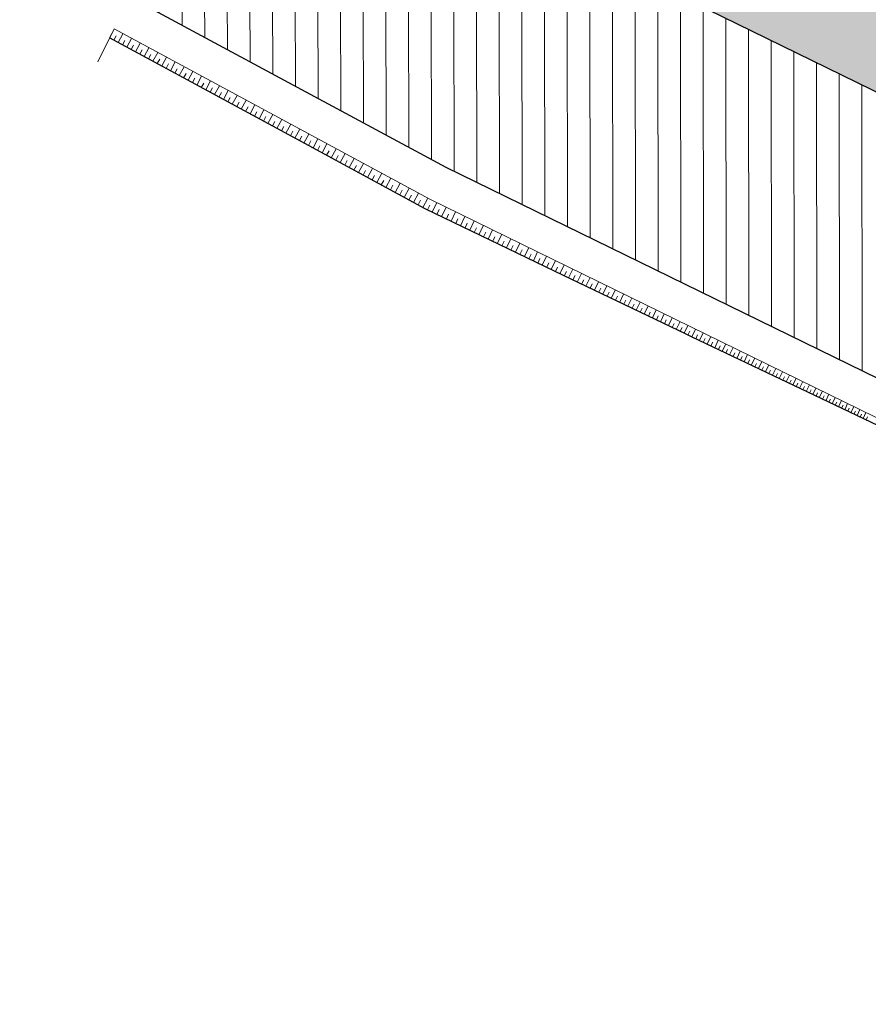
# Model space of a CAD drawing. Header units: metres. Extents: x 8431043 to 8456388, y 5766167 to 5771876.
# Tile 16 of 29: x 8433870.59 to 8433876.53, y 5770406.85 to 5770413.75. Entities that reach past the tile are written whole.
import ezdxf

# ---------------------------------------------------------------- set-up
doc = ezdxf.new("R2010")
doc.units = ezdxf.units.M
doc.linetypes.add('ACAD_ISO10W100', pattern=[18, 12, -3, 0, -3])
doc.linetypes.add('CIĄGŁA', pattern=[0])
for name, color, linetype, lineweight in [('brud', 255, 'CIĄGŁA', 30), ('kreskowanie skarp', 250, 'Continuous', 15), ('WYMIARY', 253, 'Continuous', 13), ('zdi_obrzeze chodnikowe 8x30', 6, 'Continuous', 30)]:
    doc.layers.add(name, color=color, linetype=linetype, lineweight=lineweight)
doc.layers.add('C-DROGI-SYTUACJA', color=7, linetype='Continuous')
doc.layers.add('DRO_Podzespół', color=7, linetype='Continuous')
doc.layers.add('hatch zdi chodniki', color=7, linetype='Continuous', lineweight=0, true_color=0x8345ba)
doc.styles.add('ISOCP', font='geniso.shx')
doc.styles.add('własny_500', font='isocp.shx', dxfattribs={"width": 0.9, "height": 1.2})
doc.dimstyles.new('kopia własny 500', dxfattribs={"dimtxt": 1.2, "dimasz": 0.8, "dimexe": 0.1795, "dimexo": 0.0625, "dimgap": 0.09, "dimtad": 3, "dimdec": 1, "dimzin": 0, "dimdsep": 46, "dimtxsty": 'własny_500', "dimblk": 'ARCHTICK', "dimcen": 0.09, "dimaunit": 2, "dimadec": 4, "dimazin": 0, "dimtfac": 1, "dimtdec": 1, "dimtofl": 0, "dimtmove": 2, "dimatfit": 3, "dimldrblk": 'ARCHTICK', "dimfxl": 1, "dimtolj": 1, "dimtzin": 0, "dimarcsym": 0})

# ---------------------------------------------------------------- blocks, each defined once
blk = doc.blocks.new('_ARCHTICK')
at = {"color": 0, "linetype": 'ByBlock', "const_width": 0.15}
blk.add_lwpolyline([(-0.5, -0.5), (0.5, 0.5)], dxfattribs=at)
blk = doc.blocks.new('*D74')
at = {"layer": 'Defpoints', "color": 0, "transparency": 16777216}
for p in [(8434749.827947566, 5771876.32), (8434750.942824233, 5771875.576372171), (8432377.70623936, 5768319.940000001)]:
    blk.add_point(p, dxfattribs=at)
at = {"layer": 'WYMIARY', "color": 0, "lineweight": -2, "transparency": 16777216}
blk.add_line((8432378.821116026, 5768319.19637217), (8434750.942824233, 5771875.576372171), dxfattribs=at)
at = {"layer": 'WYMIARY', "color": 0, "lineweight": -2, "transparency": 16777216, "xscale": 0.75, "yscale": 0.75, "zscale": 0.75}
for p, rotation in [((8434750.942824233, 5771875.576372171), 56.2965312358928), ((8432378.821116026, 5768319.19637217), 236.2965312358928)]:
    blk.add_blockref('_ARCHTICK', p, dxfattribs=dict(at, rotation=rotation))
at = {"layer": 'WYMIARY', "color": 0, "transparency": 16777216, "insert": (8433564.2870446, 5770097.783190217), "char_height": 1.25, "attachment_point": 5, "rotation": 56.2965312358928, "style": 'ISOCP'}
blk.add_mtext('\\A1;4274.9', dxfattribs=at)
blk = doc.blocks.new('*U80')
at = {"layer": 'C-DROGI-SYTUACJA', "color": 1, "linetype": 'ACAD_ISO10W100', "lineweight": 13, "ltscale": 0.3}
blk.add_line((8433889.426757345, 5770406.967476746), (8433867.591454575, 5770417.645179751), dxfattribs=at)
blk = doc.blocks.new('dfff')
at = {"layer": 'C-DROGI-SYTUACJA', "color": 7, "linetype": 'Continuous', "lineweight": -3}
blk.add_blockref('*U80', (0, 0), dxfattribs=at)

msp = doc.modelspace()

# ---------------------------------------------------------------- hatches: boundary and pattern name
at = {"layer": 'hatch zdi chodniki', "lineweight": 13, "transparency": 33554687}
h = msp.add_hatch(dxfattribs=at)
h.set_pattern_fill('DOTS', color=3, scale=0.13, style=0)
h.set_pattern_definition([(0, (0, 0), (0.1031875, 0.206375), [0, -0.206375])])
h.paths.add_polyline_path([(8434399.777781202, 5770199.496760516), (8434397.542174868, 5770199.451325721), (8434404.650154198, 5770196.076091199), (8434410.195337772, 5770192.79858653), (8434410.67859069, 5770193.674570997), (8434405.12, 5770196.960000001)])
h.paths.add_polyline_path([(8434361.003805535, 5770214.907260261), (8434358.79189869, 5770214.579436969), (8434372.965593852, 5770209.937256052), (8434379.651308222, 5770207.380740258), (8434392.527290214, 5770201.832633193), (8434391.103421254, 5770203.535043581), (8434380.027910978, 5770208.307348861), (8434373.299999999, 5770210.879999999)])
h.paths.add_polyline_path([(8434291.477038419, 5770237.591889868), (8434289.272186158, 5770237.219564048), (8434294.219259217, 5770235.708967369), (8434304.064397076, 5770232.503835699), (8434352.974985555, 5770216.484597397), (8434351.385582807, 5770218.057428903), (8434304.374804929, 5770233.454439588), (8434294.520086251, 5770236.66269034)])
h.paths.add_polyline_path([(8434266.018246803, 5770244.733106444), (8434265.63877181, 5770244.675674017), (8434266.014510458, 5770244.553887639)])
h.paths.add_polyline_path([(8434267.8496619, 5770245.010285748), (8434266.018246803, 5770244.733106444), (8434266.014510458, 5770244.553887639), (8434270.421307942, 5770243.125533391), (8434280.90173187, 5770239.775495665), (8434284.091954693, 5770238.801356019), (8434282.471182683, 5770240.341842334), (8434281.2, 5770240.73), (8434270.727711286, 5770244.077437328)])
h.paths.add_polyline_path([(8434149.083049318, 5770283.338914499), (8434146.907137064, 5770283.089081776), (8434157.391959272, 5770279.144625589), (8434183.651945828, 5770271.152455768), (8434226.176322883, 5770257.466449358), (8434259.238656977, 5770246.750112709), (8434257.644433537, 5770248.31805774), (8434226.483671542, 5770258.418046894), (8434183.950727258, 5770272.106810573), (8434157.71393021, 5770280.091922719)])
h.paths.add_polyline_path([(8434094.661593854, 5770300.266812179), (8434093.121044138, 5770301.887523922), (8434084.6, 5770304.97), (8434081.219999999, 5770305.98), (8434077.409348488, 5770307.545183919), (8434076.936745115, 5770306.658233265), (8434080.886053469, 5770305.036097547), (8434084.286506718, 5770304.019985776)])
h.paths.add_polyline_path([(8434101.584304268, 5770298.825951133), (8434099.363405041, 5770298.565938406), (8434102.577994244, 5770297.403065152), (8434143.621928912, 5770284.324997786), (8434142.02503887, 5770285.883361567), (8434102.899999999, 5770298.35)])
h.paths.add_polyline_path([(8434011.44211317, 5770340.525584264), (8434009.245765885, 5770340.648622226), (8434010.907676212, 5770339.676903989), (8434013.388047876, 5770338.368355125), (8434047.859431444, 5770319.646741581), (8434066.478285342, 5770310.953932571), (8434076.936745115, 5770306.658233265), (8434077.409348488, 5770307.545183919), (8434066.879999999, 5770311.87), (8434048.309999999, 5770320.540000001), (8434013.86, 5770339.25)])
h.paths.add_polyline_path([(8433944.317547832, 5770376.594510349), (8433943.199800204, 5770376.619813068), (8433960.091695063, 5770367.690411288), (8433982.781876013, 5770355.080310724), (8434001.013825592, 5770345.461834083), (8434003.204053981, 5770344.181208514), (8434001.720078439, 5770345.65455654), (8433983.02, 5770355.52), (8433960.33, 5770368.13)])
h.paths.add_polyline_path([(8433914.677090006, 5770392.394233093), (8433913.214182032, 5770393.846782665), (8433905.527784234, 5770398.421559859), (8433905.329536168, 5770397.957694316)])
h.paths.add_polyline_path([(8433921.024380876, 5770389.19832178), (8433919.05002699, 5770389.791555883), (8433925.145146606, 5770386.163872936), (8433938.994381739, 5770378.842883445), (8433938.343975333, 5770379.752263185), (8433925.389999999, 5770386.6)])
h.paths.add_polyline_path([(8433893.005991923, 5770405.514924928), (8433891.889450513, 5770405.57267707), (8433905.228904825, 5770398.017587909), (8433905.329536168, 5770397.957694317), (8433905.527784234, 5770398.421559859), (8433905.479999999, 5770398.449999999)])
h.paths.add_polyline_path([(8433748.792512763, 5770512.117253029), (8433746.758512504, 5770513.046146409), (8433749.96328957, 5770509.072943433), (8433750.804252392, 5770508.22196915), (8433762.887659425, 5770493.324754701), (8433772.314305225, 5770482.021786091), (8433776.220000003, 5770478.899999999), (8433763.660000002, 5770493.959999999), (8433751.55, 5770508.889999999), (8433750.709999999, 5770509.74)])
h.paths.add_polyline_path([(8433727.508783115, 5770538.50429215), (8433725.474782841, 5770539.433185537), (8433743.032528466, 5770517.665528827), (8433742.55524301, 5770519.850065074)])
h.paths.add_polyline_path([(8433643.851685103, 5770641.655182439), (8433643.085777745, 5770641.001258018), (8433643.107350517, 5770640.986666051), (8433645.760732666, 5770637.842872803), (8433649.934686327, 5770632.40075619), (8433664.242054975, 5770614.749327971), (8433677.278828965, 5770599.564732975), (8433683.771948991, 5770590.853962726), (8433698.344054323, 5770573.069188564), (8433722.132985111, 5770543.576263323), (8433721.655699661, 5770545.760799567), (8433699.119999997, 5770573.699999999), (8433684.56, 5770591.470000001), (8433678.06, 5770600.189999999), (8433665.01, 5770615.390000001), (8433650.72, 5770633.02), (8433646.54, 5770638.470000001)])
h.paths.add_polyline_path([(8433872.549402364, 5770415.777270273), (8433871.431411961, 5770415.767398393), (8433884.715982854, 5770409.271097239), (8433884.037291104, 5770410.159566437)])
h.paths.add_polyline_path([(8433866.270692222, 5770418.357181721), (8433865.627712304, 5770419.271827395), (8433817.16, 5770445.4), (8433804.670766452, 5770453.717283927), (8433807.357727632, 5770451.327156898), (8433816.902238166, 5770444.970929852)])
at = {"layer": 'hatch zdi chodniki', "lineweight": 18, "transparency": 33554687}
h = msp.add_hatch(dxfattribs=at)
h.set_pattern_fill('DOTS', color=3, scale=0.1, style=0)
h.set_pattern_definition([(0, (0, 0), (0.079375, 0.15875), [0, -0.15875])])
h.paths.add_polyline_path([(8434399.777781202, 5770199.496760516), (8434397.542174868, 5770199.451325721), (8434404.650154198, 5770196.076091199), (8434410.195337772, 5770192.79858653), (8434410.67859069, 5770193.674570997), (8434405.12, 5770196.960000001)])
h.paths.add_polyline_path([(8434361.003805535, 5770214.907260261), (8434358.79189869, 5770214.579436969), (8434372.965593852, 5770209.937256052), (8434379.651308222, 5770207.380740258), (8434392.527290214, 5770201.832633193), (8434391.103421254, 5770203.535043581), (8434380.027910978, 5770208.307348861), (8434373.299999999, 5770210.879999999)])
h.paths.add_polyline_path([(8434291.477038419, 5770237.591889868), (8434289.272186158, 5770237.219564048), (8434294.219259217, 5770235.708967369), (8434304.064397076, 5770232.503835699), (8434352.974985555, 5770216.484597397), (8434351.385582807, 5770218.057428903), (8434304.374804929, 5770233.454439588), (8434294.520086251, 5770236.66269034)])
h.paths.add_polyline_path([(8434266.018246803, 5770244.733106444), (8434265.63877181, 5770244.675674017), (8434266.014510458, 5770244.553887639)])
h.paths.add_polyline_path([(8434267.8496619, 5770245.010285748), (8434266.018246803, 5770244.733106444), (8434266.014510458, 5770244.553887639), (8434270.421307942, 5770243.125533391), (8434280.90173187, 5770239.775495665), (8434284.091954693, 5770238.801356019), (8434282.471182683, 5770240.341842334), (8434281.2, 5770240.73), (8434270.727711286, 5770244.077437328)])
h.paths.add_polyline_path([(8434149.083049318, 5770283.338914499), (8434146.907137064, 5770283.089081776), (8434157.391959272, 5770279.144625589), (8434183.651945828, 5770271.152455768), (8434226.176322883, 5770257.466449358), (8434259.238656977, 5770246.750112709), (8434257.644433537, 5770248.31805774), (8434226.483671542, 5770258.418046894), (8434183.950727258, 5770272.106810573), (8434157.71393021, 5770280.091922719)])
h.paths.add_polyline_path([(8434094.661593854, 5770300.266812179), (8434093.121044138, 5770301.887523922), (8434084.6, 5770304.97), (8434081.219999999, 5770305.98), (8434077.409348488, 5770307.545183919), (8434076.936745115, 5770306.658233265), (8434080.886053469, 5770305.036097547), (8434084.286506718, 5770304.019985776)])
h.paths.add_polyline_path([(8434101.584304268, 5770298.825951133), (8434099.363405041, 5770298.565938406), (8434102.577994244, 5770297.403065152), (8434143.621928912, 5770284.324997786), (8434142.02503887, 5770285.883361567), (8434102.899999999, 5770298.35)])
h.paths.add_polyline_path([(8434011.44211317, 5770340.525584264), (8434009.245765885, 5770340.648622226), (8434010.907676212, 5770339.676903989), (8434013.388047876, 5770338.368355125), (8434047.859431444, 5770319.646741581), (8434066.478285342, 5770310.953932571), (8434076.936745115, 5770306.658233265), (8434077.409348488, 5770307.545183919), (8434066.879999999, 5770311.87), (8434048.309999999, 5770320.540000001), (8434013.86, 5770339.25)])
h.paths.add_polyline_path([(8433914.677090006, 5770392.394233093), (8433913.214182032, 5770393.846782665), (8433905.527784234, 5770398.421559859), (8433905.329536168, 5770397.957694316)])
h.paths.add_polyline_path([(8433921.024380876, 5770389.19832178), (8433919.05002699, 5770389.791555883), (8433925.145146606, 5770386.163872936), (8433938.994381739, 5770378.842883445), (8433938.343975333, 5770379.752263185), (8433925.389999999, 5770386.6)])
h.paths.add_polyline_path([(8433893.005991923, 5770405.514924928), (8433891.889450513, 5770405.57267707), (8433905.228904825, 5770398.017587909), (8433905.329536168, 5770397.957694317), (8433905.527784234, 5770398.421559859), (8433905.479999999, 5770398.449999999)])
h.paths.add_polyline_path([(8433748.792512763, 5770512.117253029), (8433746.758512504, 5770513.046146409), (8433749.96328957, 5770509.072943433), (8433750.804252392, 5770508.22196915), (8433762.887659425, 5770493.324754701), (8433772.314305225, 5770482.021786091), (8433776.220000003, 5770478.899999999), (8433763.660000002, 5770493.959999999), (8433751.55, 5770508.889999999), (8433750.709999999, 5770509.74)])
h.paths.add_polyline_path([(8433727.508783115, 5770538.50429215), (8433725.474782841, 5770539.433185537), (8433743.032528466, 5770517.665528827), (8433742.55524301, 5770519.850065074)])
h.paths.add_polyline_path([(8433643.866534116, 5770641.637588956), (8433643.101758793, 5770640.99044833), (8433643.107350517, 5770640.986666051), (8433645.760732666, 5770637.842872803), (8433649.934686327, 5770632.40075619), (8433664.242054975, 5770614.749327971), (8433677.278828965, 5770599.564732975), (8433683.771948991, 5770590.853962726), (8433698.344054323, 5770573.069188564), (8433722.132985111, 5770543.576263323), (8433721.655699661, 5770545.760799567), (8433699.119999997, 5770573.699999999), (8433684.56, 5770591.470000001), (8433678.06, 5770600.189999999), (8433665.01, 5770615.390000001), (8433650.72, 5770633.02), (8433646.54, 5770638.470000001)])
h.paths.add_polyline_path([(8433974.800154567, 5770359.516163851), (8433975.043041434, 5770359.953206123), (8433960.33, 5770368.13), (8433944.317547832, 5770376.594510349), (8433943.199800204, 5770376.619813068), (8433960.091695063, 5770367.690411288)])
h.paths.add_polyline_path([(8433872.549402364, 5770415.777270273), (8433871.431411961, 5770415.767398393), (8433884.715982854, 5770409.271097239), (8433884.037291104, 5770410.159566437)])
h.paths.add_polyline_path([(8433866.270692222, 5770418.357181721), (8433865.627712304, 5770419.271827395), (8433817.16, 5770445.4), (8433804.670766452, 5770453.717283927), (8433807.357727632, 5770451.327156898), (8433816.902238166, 5770444.970929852)])
at = {"layer": 'hatch zdi chodniki', "lineweight": 5}
h = msp.add_hatch(dxfattribs=at)
h.set_pattern_fill('ANSI31', color=256, scale=0.05, angle=45, style=0)
h.set_pattern_definition([(90, (0, 0), (-0.15875, 0), [])])
h.paths.add_polyline_path([(8433891.889450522, 5770405.572677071), (8433891.002377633, 5770404.006439), (8433904.324962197, 5770396.460904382), (8433904.615843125, 5770396.287778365), (8433905.329536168, 5770397.957694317), (8433905.228904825, 5770398.017587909)])
h.paths.add_polyline_path([(8433804.437889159, 5770453.521058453), (8433802.867903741, 5770453.71645522), (8433802.604679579, 5770453.3210176), (8433803.879999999, 5770452.48)])
h.paths.add_polyline_path([(8433778.791398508, 5770474.116158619), (8433779.149296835, 5770474.465313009), (8433778.468475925, 5770476.595215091), (8433776.220000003, 5770478.899999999), (8433772.314305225, 5770482.021786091), (8433762.887659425, 5770493.324754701), (8433757.408679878, 5770500.079599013), (8433756.518596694, 5770498.319564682), (8433761.497446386, 5770492.181313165), (8433771.052945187, 5770480.723844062), (8433775.146305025, 5770477.852536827)])
h.paths.add_polyline_path([(8433781.942531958, 5770471.602126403), (8433781.58463363, 5770471.252972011), (8433786.771514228, 5770465.93619544), (8433797.481067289, 5770456.70312467), (8433797.990361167, 5770456.363957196), (8433800.3440758, 5770454.811786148), (8433800.61428183, 5770455.217268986), (8433799.503805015, 5770457.15825452), (8433798.821797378, 5770457.612441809), (8433798.389999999, 5770457.9), (8433787.8, 5770467.029999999), (8433784.05494617, 5770470.868841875)])
h.paths.add_polyline_path([(8433865.558905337, 5770417.036818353), (8433866.270692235, 5770418.357181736), (8433816.902238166, 5770444.970929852), (8433807.357727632, 5770451.327156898), (8433804.670766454, 5770453.717283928), (8433803.951216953, 5770452.401134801), (8433806.463710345, 5770450.120348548), (8433816.128952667, 5770443.683719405)])
h.paths.add_polyline_path([(8433871.43141196, 5770415.767398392), (8433870.697536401, 5770414.266664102), (8433873.575045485, 5770412.715444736), (8433883.92524527, 5770407.654083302), (8433884.71598285, 5770409.271097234)])

# ---------------------------------------------------------------- linework, layer by layer
at = {"layer": 'DRO_Podzespół'}
msp.add_lwpolyline([(8433883.130302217, 5770407.735736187), (8433882.81858047, 5770407.892838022), (8433882.503523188, 5770408.050790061), (8433881.609533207, 5770408.498986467), (8433881.576006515, 5770408.51579487), (8433880.71444101, 5770408.944928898), (8433879.811765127, 5770409.375363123), (8433878.909089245, 5770409.805797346), (8433878.006413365, 5770410.23623157), (8433877.103737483, 5770410.666665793), (8433876.2010616, 5770411.097100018), (8433875.298385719, 5770411.52753424), (8433875.25642087, 5770411.547544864), (8433874.396514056, 5770411.959613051), (8433873.49570695, 5770412.393868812), (8433873.43282774, 5770412.424617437), (8433873.428365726, 5770412.426764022), (8433872.614225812, 5770412.867645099), (8433871.734125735, 5770413.344245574), (8433871.216115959, 5770413.624763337)], dxfattribs=at)
at = {"layer": 'kreskowanie skarp'}
for p, q in [((8433871.216115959, 5770413.624763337), (8433871.24894905, 5770413.68539359)), ((8433871.246459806, 5770413.608331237), (8433871.262891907, 5770413.638675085)), ((8433871.276832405, 5770413.591883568), (8433871.309727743, 5770413.652628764)), ((8433871.337663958, 5770413.558941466), (8433871.370621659, 5770413.619801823)), ((8433871.307233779, 5770413.575420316), (8433871.32369703, 5770413.605821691)), ((8433871.368122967, 5770413.542447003), (8433871.384617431, 5770413.572906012)), ((8433871.398610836, 5770413.525936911), (8433871.43163102, 5770413.586912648)), ((8433871.459673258, 5770413.492869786), (8433871.49275604, 5770413.553961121)), ((8433871.42912759, 5770413.509411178), (8433871.445653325, 5770413.539927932)), ((8433871.490247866, 5770413.476312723), (8433871.50680493, 5770413.506887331)), ((8433871.520851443, 5770413.459739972), (8433871.553996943, 5770413.520947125)), ((8433871.582145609, 5770413.426547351), (8433871.615353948, 5770413.48787054)), ((8433871.551484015, 5770413.44315152), (8433871.568072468, 5770413.473784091)), ((8433871.612836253, 5770413.40992745), (8433871.629456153, 5770413.440618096)), ((8433871.643555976, 5770413.393291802), (8433871.676827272, 5770413.454731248)), ((8433871.705082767, 5770413.359973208), (8433871.738417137, 5770413.421529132)), ((8433871.674304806, 5770413.376640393), (8433871.690956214, 5770413.407389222)), ((8433871.73588989, 5770413.343290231), (8433871.752572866, 5770413.374097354)), ((8433871.766726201, 5770413.326591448), (8433871.800123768, 5770413.388264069)), ((8433871.828486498, 5770413.293146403), (8433871.86194738, 5770413.354935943)), ((8433871.797591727, 5770413.309876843), (8433871.814306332, 5770413.34074237)), ((8433871.85941054, 5770413.276400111), (8433871.876156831, 5770413.307324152)), ((8433871.890363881, 5770413.259637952), (8433871.923888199, 5770413.321544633)), ((8433871.921346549, 5770413.242859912), (8433871.93812459, 5770413.27384258)), ((8433871.952358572, 5770413.226065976), (8433871.985946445, 5770413.28809002)), ((8433871.983399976, 5770413.209256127), (8433872.000209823, 5770413.240297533)), ((8433872.014470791, 5770413.192430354), (8433872.04812234, 5770413.254571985)), ((8433872.045571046, 5770413.175588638), (8433872.062412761, 5770413.206688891)), ((8433872.076700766, 5770413.158730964), (8433872.11041611, 5770413.220990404)), ((8433872.107859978, 5770413.14185732), (8433872.124733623, 5770413.173016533)), ((8433872.139048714, 5770413.124967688), (8433872.172827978, 5770413.187345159)), ((8433872.170266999, 5770413.108062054), (8433872.187172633, 5770413.13928034)), ((8433872.201514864, 5770413.091140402), (8433872.235358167, 5770413.15363613)), ((8433872.232792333, 5770413.074202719), (8433872.249730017, 5770413.105480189)), ((8433872.264099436, 5770413.057248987), (8433872.2980069, 5770413.119863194)), ((8433872.295436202, 5770413.040279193), (8433872.312405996, 5770413.071615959)), ((8433872.326802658, 5770413.02329332), (8433872.360774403, 5770413.086026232)), ((8433872.358198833, 5770413.006291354), (8433872.375200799, 5770413.037687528)), ((8433872.389624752, 5770412.98927328), (8433872.4236609, 5770413.052125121)), ((8433872.421080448, 5770412.972239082), (8433872.438114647, 5770413.003694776)), ((8433872.452565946, 5770412.955188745), (8433872.48666662, 5770413.018159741)), ((8433872.484081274, 5770412.938122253), (8433872.501147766, 5770412.969637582)), ((8433872.515626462, 5770412.921039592), (8433872.549791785, 5770412.984129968)), ((8433872.547201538, 5770412.903940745), (8433872.564300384, 5770412.935515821)), ((8433872.57880653, 5770412.886825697), (8433872.613036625, 5770412.950035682)), ((8433872.610441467, 5770412.869694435), (8433872.62757273, 5770412.901329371)), ((8433872.642106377, 5770412.852546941), (8433872.676401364, 5770412.915876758)), ((8433872.673801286, 5770412.835383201), (8433872.690965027, 5770412.867078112)), ((8433872.705526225, 5770412.818203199), (8433872.73988623, 5770412.881653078)), ((8433872.737281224, 5770412.801006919), (8433872.754477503, 5770412.832761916)), ((8433872.769066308, 5770412.783794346), (8433872.803491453, 5770412.847364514)), ((8433872.800881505, 5770412.766565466), (8433872.818110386, 5770412.798380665)), ((8433872.83272685, 5770412.749320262), (8433872.867217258, 5770412.813010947)), ((8433872.864602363, 5770412.732058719), (8433872.881863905, 5770412.763934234)), ((8433872.896508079, 5770412.714780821), (8433872.931063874, 5770412.778592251)), ((8433872.928444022, 5770412.697486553), (8433872.94573829, 5770412.729422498)), ((8433872.960410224, 5770412.6801759), (8433872.99503153, 5770412.744108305)), ((8433872.992406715, 5770412.662848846), (8433873.009733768, 5770412.694845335)), ((8433873.024433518, 5770412.645505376), (8433873.05912046, 5770412.709558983)), ((8433873.056490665, 5770412.628145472), (8433873.073850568, 5770412.660202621)), ((8433873.088578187, 5770412.610769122), (8433873.123330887, 5770412.674944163)), ((8433873.120696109, 5770412.593376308), (8433873.138088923, 5770412.62549423)), ((8433873.15284446, 5770412.575967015), (8433873.187663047, 5770412.640263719)), ((8433873.185023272, 5770412.558541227), (8433873.20244906, 5770412.590720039)), ((8433873.217232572, 5770412.54109893), (8433873.252117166, 5770412.605517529)), ((8433873.249472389, 5770412.523640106), (8433873.266931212, 5770412.555879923)), ((8433873.28174275, 5770412.506164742), (8433873.31669348, 5770412.570705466)), ((8433873.314043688, 5770412.48867282), (8433873.33153561, 5770412.520973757)), ((8433873.346375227, 5770412.471164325), (8433873.381392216, 5770412.535827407)), ((8433873.378737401, 5770412.453639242), (8433873.396262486, 5770412.486001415)), ((8433873.411130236, 5770412.436097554), (8433873.446213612, 5770412.500883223)), ((8433873.443892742, 5770412.41920653), (8433873.460089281, 5770412.452327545)), ((8433873.477013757, 5770412.403009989), (8433873.509406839, 5770412.469252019)), ((8433873.51013418, 5770412.386913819), (8433873.52612527, 5770412.420085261)), ((8433873.543212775, 5770412.370967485), (8433873.575105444, 5770412.437124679)), ((8433873.576198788, 5770412.355065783), (8433873.59210049, 5770412.388051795)), ((8433873.609092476, 5770412.339208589), (8433873.640806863, 5770412.404995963)), ((8433873.641894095, 5770412.323395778), (8433873.657706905, 5770412.356197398)), ((8433873.674603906, 5770412.307627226), (8433873.70614101, 5770412.373046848)), ((8433873.707222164, 5770412.291902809), (8433873.72294658, 5770412.324521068)), ((8433873.739749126, 5770412.276222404), (8433873.771109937, 5770412.341276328)), ((8433873.804530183, 5770412.244993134), (8433873.835715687, 5770412.309683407)), ((8433873.772185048, 5770412.260585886), (8433873.787821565, 5770412.293021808)), ((8433873.836784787, 5770412.229444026), (8433873.852333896, 5770412.26169863)), ((8433873.868949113, 5770412.213938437), (8433873.899960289, 5770412.27826709)), ((8433873.93300794, 5770412.183057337), (8433873.963845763, 5770412.24702639)), ((8433873.901023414, 5770412.198476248), (8433873.916485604, 5770412.230550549)), ((8433873.964902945, 5770412.167681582), (8433873.9802787, 5770412.199576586)), ((8433873.996708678, 5770412.152348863), (8433874.027374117, 5770412.215960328)), ((8433874.060053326, 5770412.121812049), (8433874.090547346, 5770412.185067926)), ((8433874.028425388, 5770412.137059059), (8433874.043715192, 5770412.168775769)), ((8433874.09159274, 5770412.106607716), (8433874.106797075, 5770412.138147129)), ((8433874.123043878, 5770412.091445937), (8433874.153367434, 5770412.154348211)), ((8433874.154406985, 5770412.076326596), (8433874.169526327, 5770412.107689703)), ((8433874.18568231, 5770412.061249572), (8433874.215836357, 5770412.123800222)), ((8433874.216870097, 5770412.046214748), (8433874.231904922, 5770412.077402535)), ((8433874.247970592, 5770412.031222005), (8433874.277956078, 5770412.093422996)), ((8433874.27898404, 5770412.016271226), (8433874.293934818, 5770412.047284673)), ((8433874.309910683, 5770412.001362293), (8433874.33972855, 5770412.063215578)), ((8433874.371504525, 5770411.971669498), (8433874.401155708, 5770412.033177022)), ((8433874.340750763, 5770411.98649509), (8433874.355617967, 5770412.017335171)), ((8433874.402172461, 5770411.956901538), (8433874.416882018, 5770411.987597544)), ((8433874.43274697, 5770411.942250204), (8433874.462049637, 5770412.003399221)), ((8433874.493533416, 5770411.913121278), (8433874.52260458, 5770411.973787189)), ((8433874.463200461, 5770411.927656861), (8433874.477793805, 5770411.958110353)), ((8433874.523746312, 5770411.898643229), (8433874.53822436, 5770411.928856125)), ((8433874.553839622, 5770411.884222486), (8433874.58268111, 5770411.944409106)), ((8433874.58381382, 5770411.869858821), (8433874.598177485, 5770411.899833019)), ((8433874.613669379, 5770411.855552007), (8433874.642283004, 5770411.915263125)), ((8433874.643406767, 5770411.841301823), (8433874.657656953, 5770411.871039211)), ((8433874.673026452, 5770411.82710804), (8433874.701414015, 5770411.88634741)), ((8433874.7025289, 5770411.812970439), (8433874.716666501, 5770411.842472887)), ((8433874.731914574, 5770411.798888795), (8433874.760077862, 5770411.857660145)), ((8433874.790337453, 5770411.770892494), (8433874.818278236, 5770411.829199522)), ((8433874.761183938, 5770411.784862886), (8433874.775209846, 5770411.814132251)), ((8433874.819375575, 5770411.756977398), (8433874.833290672, 5770411.78601552)), ((8433874.84829876, 5770411.743117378), (8433874.8760188, 5770411.800963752)), ((8433874.877107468, 5770411.729312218), (8433874.890912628, 5770411.758120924)), ((8433874.905802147, 5770411.715561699), (8433874.933303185, 5770411.772951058)), ((8433874.93438325, 5770411.701865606), (8433874.948079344, 5770411.73044671)), ((8433874.962851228, 5770411.688223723), (8433874.990134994, 5770411.745159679)), ((8433874.991206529, 5770411.674635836), (8433875.004794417, 5770411.702991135)), ((8433875.019449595, 5770411.661101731), (8433875.046517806, 5770411.717587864)), ((8433875.075600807, 5770411.634194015), (8433875.102455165, 5770411.690233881)), ((8433875.047580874, 5770411.647621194), (8433875.06106141, 5770411.675752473)), ((8433875.103509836, 5770411.620819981), (8433875.116883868, 5770411.64872901)), ((8433875.131308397, 5770411.607498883), (8433875.157950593, 5770411.663096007)), ((8433875.15899693, 5770411.594230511), (8433875.172265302, 5770411.621919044)), ((8433875.18657587, 5770411.581014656), (8433875.213007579, 5770411.636172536)), ((8433875.21404565, 5770411.567851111), (8433875.227209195, 5770411.595320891)), ((8433875.241406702, 5770411.554739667), (8433875.267629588, 5770411.609461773)), ((8433875.268659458, 5770411.541708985), (8433875.281661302, 5770411.568975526)), ((8433875.29579213, 5770411.528770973), (8433875.321668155, 5770411.58303632)), ((8433875.349658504, 5770411.503085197), (8433875.375281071, 5770411.556819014)), ((8433875.322791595, 5770411.515896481), (8433875.335666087, 5770411.542895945)), ((8433875.376393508, 5770411.490336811), (8433875.389141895, 5770411.517071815)), ((8433875.402997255, 5770411.477651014), (8433875.42836885, 5770411.530858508)), ((8433875.42947039, 5770411.465027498), (8433875.442093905, 5770411.491500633)), ((8433875.455813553, 5770411.452465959), (8433875.480936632, 5770411.505152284)), ((8433875.508112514, 5770411.427527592), (8433875.532989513, 5770411.479697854)), ((8433875.482027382, 5770411.43996609), (8433875.49452725, 5770411.466179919)), ((8433875.53406958, 5770411.41515016), (8433875.54644701, 5770411.441107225)), ((8433875.559899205, 5770411.402833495), (8433875.584532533, 5770411.454492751)), ((8433875.58560202, 5770411.390577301), (8433875.597858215, 5770411.416280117)), ((8433875.611178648, 5770411.378381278), (8433875.635570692, 5770411.42953453)), ((8433875.636629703, 5770411.366245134), (8433875.648765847, 5770411.39169619)), ((8433875.661955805, 5770411.354168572), (8433875.68610893, 5770411.404820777)), ((8433875.687157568, 5770411.342151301), (8433875.699174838, 5770411.367353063)), ((8433875.7122356, 5770411.330193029), (8433875.736152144, 5770411.380349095)), ((8433875.737190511, 5770411.318293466), (8433875.749090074, 5770411.343248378)), ((8433875.762022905, 5770411.306452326), (8433875.785705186, 5770411.356117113)), ((8433875.786733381, 5770411.29466932), (8433875.798516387, 5770411.319379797)), ((8433875.811322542, 5770411.282944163), (8433875.834772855, 5770411.332122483)), ((8433875.83579098, 5770411.271276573), (8433875.847458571, 5770411.29574501)), ((8433875.860139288, 5770411.259666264), (8433875.883359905, 5770411.308362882)), ((8433875.908477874, 5770411.236616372), (8433875.931471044, 5770411.284836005)), ((8433875.884368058, 5770411.248112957), (8433875.895921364, 5770411.272341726)), ((8433875.932469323, 5770411.22517623), (8433875.943909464, 5770411.249167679)), ((8433875.956342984, 5770411.213792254), (8433875.979110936, 5770411.261539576)), ((8433875.980099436, 5770411.202464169), (8433875.991427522, 5770411.22622062)), ((8433876.003739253, 5770411.191191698), (8433876.026284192, 5770411.238471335)), ((8433876.02726301, 5770411.179974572), (8433876.038480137, 5770411.203498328)), ((8433876.050671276, 5770411.168812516), (8433876.072995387, 5770411.215629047)), ((8433876.073964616, 5770411.157705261), (8433876.085071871, 5770411.180998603)), ((8433876.097143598, 5770411.146652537), (8433876.119249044, 5770411.193010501)), ((8433876.120208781, 5770411.135654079), (8433876.13120724, 5770411.158719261)), ((8433876.143160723, 5770411.124709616), (8433876.165049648, 5770411.170613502)), ((8433876.165999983, 5770411.113818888), (8433876.176890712, 5770411.136658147)), ((8433876.18872711, 5770411.102981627), (8433876.210401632, 5770411.148435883)), ((8433876.211342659, 5770411.092197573), (8433876.222126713, 5770411.11481312)), ((8433876.233847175, 5770411.081466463), (8433876.255309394, 5770411.126475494)), ((8433876.256241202, 5770411.070788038), (8433876.266919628, 5770411.093182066)), ((8433876.278525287, 5770411.060162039), (8433876.299777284, 5770411.104730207)), ((8433876.300699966, 5770411.049588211), (8433876.311273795, 5770411.07176289)), ((8433876.322765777, 5770411.039066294), (8433876.34380961, 5770411.083197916)), ((8433876.344723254, 5770411.028596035), (8433876.355193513, 5770411.050553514)), ((8433876.366572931, 5770411.018177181), (8433876.38741064, 5770411.061876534)), ((8433876.388315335, 5770411.007809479), (8433876.398683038, 5770411.029551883)), ((8433876.409950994, 5770410.997492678), (8433876.430584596, 5770411.040763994)), ((8433876.43148043, 5770410.987226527), (8433876.441746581, 5770411.008755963)), ((8433876.452904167, 5770410.977010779), (8433876.473335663, 5770411.019858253)), ((8433876.495436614, 5770410.9567295), (8433876.515667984, 5770410.999157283)), ((8433876.474222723, 5770410.966845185), (8433876.484388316, 5770410.988163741)), ((8433876.516546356, 5770410.946663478), (8433876.526612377, 5770410.967773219))]:
    msp.add_line(p, q, dxfattribs=at)
at = {"layer": 'kreskowanie skarp', "flags": 128}
msp.add_lwpolyline([(8433871.135534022, 5770413.455077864), (8433871.24832536, 5770413.685729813), (8433873.460772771, 5770412.493034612), (8433883.141664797, 5770407.758972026), (8433882.815265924, 5770407.091504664)], dxfattribs=at)
at = {"layer": 'zdi_obrzeze chodnikowe 8x30', "flags": 128}
for points in [[(8433884.715982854, 5770409.271097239), (8433871.43141196, 5770415.767398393)], [(8433883.92524527, 5770407.654083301), (8433873.575045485, 5770412.715444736), (8433870.6975364, 5770414.266664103)]]:
    msp.add_lwpolyline(points, dxfattribs=at)

# ---------------------------------------------------------------- block references
at = {"layer": 'brud', "color": 4, "lineweight": 35}
msp.add_blockref('dfff', (0, 0), dxfattribs=at)

# ---------------------------------------------------------------- dimensions: what is measured, and where the dimension line sits
at = {"layer": 'WYMIARY', "color": 5}
dim = msp.add_aligned_dim(p1=(8432377.706239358, 5768319.939999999), p2=(8434749.827947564, 5771876.32), distance=-1.3401240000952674, dimstyle='kopia własny 500', override={"dimtxt": 1.25, "dimasz": 0.75, "dimtxsty": 'ISOCP', "dimse1": 1, "dimse2": 1, "dimtmove": 1}, dxfattribs=at)
dim.commit()
dim.dimension.update_dxf_attribs({"geometry": '*D74', "text_midpoint": (8433564.2870446, 5770097.783190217)})

doc.saveas('drawing.dxf')
